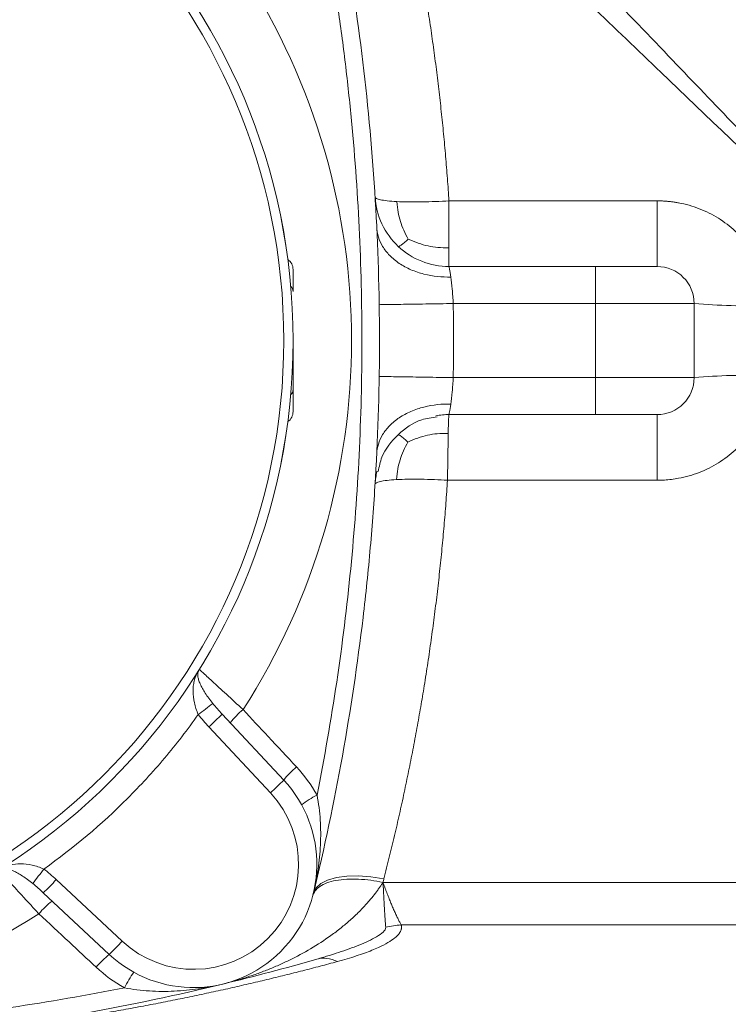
# Model space of a CAD drawing. Header units: millimetres. Extents: x 9 to 1131, y -444 to 1084.
# Tile 23 of 26: x 962 to 1019, y 820 to 900. Entities that reach past the tile are written whole.
import ezdxf

# ---------------------------------------------------------------- set-up
doc = ezdxf.new("R2010")
doc.units = ezdxf.units.MM

msp = doc.modelspace()

# ---------------------------------------------------------------- linework, layer by layer
at = {"color": 7, "linetype": 'Continuous', "lineweight": 15}
for p, q in [((996.484, 885.514), (1013.351, 885.514)), ((996.484, 880.193), (1008.351, 880.193)), ((1008.351, 880.193), (1008.351, 877.193)), ((983.851, 879.943), (983.851, 878.171)), ((996.828, 877.193), (1008.351, 877.193)), ((1008.351, 877.193), (1008.351, 871.193)), ((1016.351, 877.193), (1008.351, 877.193)), ((1016.351, 877.193), (1016.351, 871.193)), ((1008.351, 871.193), (996.828, 871.193)), ((1008.351, 868.193), (1008.351, 871.193)), ((1016.351, 871.193), (1008.351, 871.193)), ((983.851, 870.215), (983.851, 868.443)), ((996.484, 868.193), (996.492, 868.243)), ((1008.351, 868.193), (996.484, 868.193)), ((1013.351, 862.872), (996.364, 862.872)), ((978.108, 843.931), (983.093, 838.585)), ((982.014, 837.543), (977.029, 842.889)), ((964.655, 830.515), (970.001, 825.53)), ((991.139, 830.291), (991.131, 830.288)), ((991.139, 830.291), (1102.109, 830.291)), ((968.959, 824.451), (963.614, 829.436)), ((992.609, 826.845), (1102.109, 826.845))]:
    msp.add_line(p, q, dxfattribs=at)
at = {"color": 7, "linetype": 'Continuous', "lineweight": 15, "flags": 128}
for points in [[(996.484, 885.514), (996.484, 884.974), (996.484, 884.445), (996.484, 883.93), (996.484, 883.434), (996.484, 882.961), (996.484, 882.515), (996.484, 882.099), (996.484, 881.717)], [(1013.351, 885.514), (1013.351, 884.445), (1013.351, 883.434), (1013.351, 882.515), (1013.351, 881.717), (1013.351, 881.067), (1013.351, 880.587), (1013.351, 880.292), (1013.351, 880.193)], [(996.484, 881.717), (996.484, 881.372), (996.484, 881.067), (996.484, 880.805), (996.484, 880.587), (996.484, 880.416), (996.484, 880.292), (996.484, 880.218), (996.484, 880.193)], [(1013.351, 862.872), (1013.351, 863.941), (1013.351, 864.952), (1013.351, 865.872), (1013.351, 866.669), (1013.351, 867.319), (1013.351, 867.799), (1013.351, 868.094), (1013.351, 868.193)], [(985.498, 829.408), (985.701, 829.829), (986.09, 830.189), (986.65, 830.476), (987.364, 830.682), (988.207, 830.797), (989.151, 830.82), (990.164, 830.749), (991.212, 830.586)]]:
    msp.add_lwpolyline(points, dxfattribs=at)
at = {"color": 7, "linetype": 'Continuous', "lineweight": 15}
for radius in [50.5, 50.499, 49.748]:
    msp.add_circle((933.351, 874.193), radius, dxfattribs=at)
for centre, radius, start, end in [((933.351, 874.193), 55.238, 327.2261, 32.7739), ((982.851, 879.943), 1, 0, 55.20488), ((1013.351, 877.193), 3, 0, 90), ((1020.852, 930.15), 53.148, 265.14172, 271.61597), ((1020.852, 818.236), 53.148, 88.38403, 94.85828), ((1013.351, 871.193), 3, 270, 0), ((982.851, 868.443), 1, 304.79512, 0), ((958.461, 868.177), 30.056, 306.10196, 308.91917), ((984.522, 838.687), 7.33, 130.13761, 141.7463), ((962.639, 858.87), 21.505, 312.00217, 315.99753), ((988.829, 834.07), 7.299, 130.11933, 141.79274), ((975.779, 831.765), 10, 227, 43), ((967.624, 853.524), 21.505, 312.00217, 315.99753), ((975.798, 831.746), 8.5, 227, 43), ((989.227, 830.363), 7.791, 116.18058, 126.98586), ((939.367, 849.084), 30.056, 321.08083, 323.89804), ((948.674, 844.905), 21.505, 314.00247, 317.99783), ((968.857, 823.023), 7.33, 128.2537, 139.86239), ((933.351, 874.193), 55.238, 237.2261, 302.7739), ((993.017, 820.179), 6.679, 93.50311, 104.37105), ((954.02, 839.92), 21.505, 314.00247, 317.99783), ((973.474, 818.716), 7.299, 128.20726, 139.88067), ((977.181, 818.317), 7.791, 143.01414, 153.81942)]:
    msp.add_arc(centre, radius, start, end, dxfattribs=at)
at = {"color": 8, "linetype": 'Continuous', "lineweight": 15}
for centre, start, end in [((983.273, 878.147), 2.3097, 47.96561), ((983.273, 870.239), 312.03439, 357.6903)]:
    msp.add_arc(centre, 0.578, start, end, dxfattribs=at)
at = {"color": 7, "linetype": 'Continuous', "lineweight": 15}
for points, knots in [([(985.498, 918.978), (987.286, 911.604), (988.617, 904.197), (990.396, 889.321), (990.845, 881.851), (990.854, 870.6), (990.746, 866.842), (990.415, 861.192), (990.277, 859.307), (989.942, 855.532), (989.746, 853.643), (988.627, 844.234), (987.286, 836.783), (985.498, 829.408)], [0, 0, 0, 0, 0.25, 0.25, 0.5, 0.5, 0.625, 0.625, 0.6875, 0.6875, 0.75, 0.75, 1, 1, 1, 1]), ([(993.396, 919.055), (993.696, 918.742), (994.299, 918.112), (995.21, 917.16), (996.132, 916.197), (997.065, 915.222), (998.009, 914.237), (998.964, 913.24), (999.93, 912.231), (1000.906, 911.212), (1001.893, 910.181), (1002.891, 909.138), (1005.264, 906.661), (1009.158, 902.593), (1014.432, 897.086), (1019.907, 891.367), (1024.113, 886.975), (1027.241, 883.707), (1028.905, 881.97), (1030.539, 880.263), (1032.204, 878.524), (1034.176, 876.465), (1035.592, 874.986), (1036.351, 874.193)], [0, 0, 0, 0, 0.021686, 0.043581, 0.065683, 0.087994, 0.110513, 0.13324, 0.156176, 0.179321, 0.202674, 0.226237, 0.250008, 0.370399, 0.499999, 0.617795, 0.749993, 0.790255, 0.833329, 0.864501, 0.90267, 0.947837, 1, 1, 1, 1]), ([(991.489, 917.148), (991.565, 916.846), (991.716, 916.245), (991.938, 915.338), (992.154, 914.432), (992.366, 913.526), (992.572, 912.62), (992.774, 911.714), (992.97, 910.809), (993.161, 909.904), (993.347, 909.001), (993.528, 908.097), (993.704, 907.195), (993.875, 906.294), (994.041, 905.394), (994.202, 904.496), (994.358, 903.599), (994.508, 902.703), (994.703, 901.506), (994.936, 900.003), (995.196, 898.191), (995.438, 896.379), (995.661, 894.565), (995.864, 892.752), (996.048, 890.941), (996.213, 889.13), (996.36, 887.323), (996.443, 886.116), (996.484, 885.514)], [0, 0, 0, 0, 0.03066, 0.061161, 0.091502, 0.121685, 0.151709, 0.181575, 0.211284, 0.240836, 0.270232, 0.299472, 0.328557, 0.357487, 0.386263, 0.414885, 0.443354, 0.471671, 0.499836, 0.556565, 0.612993, 0.669125, 0.724967, 0.780523, 0.835799, 0.8908, 0.945532, 1, 1, 1, 1]), ([(991.489, 917.148), (995.099, 913.693), (998.76, 910.187), (1006.153, 903.107), (1009.886, 899.533), (1021.152, 888.746), (1028.752, 881.469), (1036.351, 874.193)], [0, 0, 0, 0, 0.25, 0.25, 0.5, 0.5, 1, 1, 1, 1]), ([(985.79, 837.355), (987.009, 843.464), (987.915, 849.582), (989.124, 861.836), (989.427, 867.972), (989.432, 880.262), (989.134, 886.416), (988.378, 894.119), (988.208, 895.66), (987.828, 898.744), (987.618, 900.288), (986.932, 904.909), (986.399, 907.976), (985.79, 911.031)], [0, 0, 0, 0, 0.25, 0.25, 0.5, 0.5, 0.75, 0.75, 0.8125, 0.8125, 0.875, 0.875, 1, 1, 1, 1]), ([(990.495, 885.826), (990.541, 885.072), (990.731, 884.328), (991.372, 882.961), (991.823, 882.34), (992.923, 881.305), (993.571, 880.893), (994.974, 880.337), (995.729, 880.193), (996.484, 880.193)], [0, 0, 0, 0, 0.25, 0.25, 0.5, 0.5, 0.75, 0.75, 1, 1, 1, 1]), ([(990.495, 885.826), (990.497, 885.786), (990.531, 885.747), (990.672, 885.672), (990.78, 885.636), (991.074, 885.571), (991.261, 885.541), (991.71, 885.491), (991.972, 885.471), (992.263, 885.456)], [0, 0, 0, 0, 0.25, 0.25, 0.5, 0.5, 0.75, 0.75, 1, 1, 1, 1]), ([(992.263, 885.456), (992.555, 885.441), (992.877, 885.431), (993.56, 885.422), (993.92, 885.422), (994.655, 885.434), (995.029, 885.445), (995.767, 885.474), (996.132, 885.493), (996.484, 885.514)], [0, 0, 0, 0, 0.25, 0.25, 0.5, 0.5, 0.75, 0.75, 1, 1, 1, 1]), ([(1013.351, 885.514), (1013.449, 885.513), (1013.644, 885.511), (1013.935, 885.497), (1014.226, 885.475), (1014.516, 885.444), (1014.805, 885.404), (1015.283, 885.322), (1015.945, 885.168), (1016.771, 884.891), (1017.566, 884.541), (1018.569, 883.979), (1019.711, 883.107), (1020.66, 882.033), (1021.275, 881.079), (1021.66, 880.321), (1021.966, 879.529), (1022.163, 878.8), (1022.278, 878.151), (1022.34, 877.588), (1022.347, 877.212), (1022.351, 877.023)], [0, 0, 0, 0, 0.021282, 0.042514, 0.063716, 0.084909, 0.106113, 0.127349, 0.190851, 0.254211, 0.317357, 0.380263, 0.505245, 0.629381, 0.691392, 0.753095, 0.814933, 0.876546, 0.917769, 0.958852, 1, 1, 1, 1]), ([(990.631, 883.344), (990.655, 882.848), (990.805, 882.32), (991.262, 881.564), (991.453, 881.319), (991.905, 880.858), (992.167, 880.642), (992.748, 880.253), (993.067, 880.081), (993.741, 879.79), (994.097, 879.67), (995.183, 879.395), (995.929, 879.323), (996.624, 879.34)], [0, 0, 0, 0, 0.25, 0.25, 0.375, 0.375, 0.5, 0.5, 0.625, 0.625, 0.75, 0.75, 1, 1, 1, 1]), ([(996.624, 879.34), (996.585, 879.611), (996.548, 879.826), (996.498, 880.118), (996.484, 880.193), (996.484, 880.193)], [0, 0, 0, 0, 0.5, 0.5, 1, 1, 1, 1]), ([(1008.351, 880.193), (1008.417, 880.193), (1008.548, 880.193), (1008.744, 880.193), (1008.939, 880.193), (1009.134, 880.193), (1009.423, 880.193), (1009.805, 880.193), (1010.268, 880.193), (1010.712, 880.193), (1011.273, 880.193), (1011.91, 880.193), (1012.431, 880.193), (1012.768, 880.193), (1012.978, 880.193), (1013.144, 880.193), (1013.25, 880.193), (1013.312, 880.193), (1013.345, 880.193), (1013.349, 880.193), (1013.351, 880.193)], [0, 0, 0, 0, 0.025064, 0.050064, 0.07504, 0.100029, 0.125071, 0.18755, 0.2501, 0.312579, 0.375129, 0.500007, 0.624885, 0.687364, 0.749914, 0.812393, 0.874943, 0.916612, 0.958238, 1, 1, 1, 1]), ([(996.828, 877.193), (996.81, 877.594), (996.78, 877.993), (996.707, 878.728), (996.664, 879.063), (996.624, 879.34)], [0, 0, 0, 0, 0.5, 0.5, 1, 1, 1, 1]), ([(990.829, 877.101), (990.829, 877.101), (990.86, 877.102), (990.998, 877.104), (991.104, 877.105), (991.396, 877.11), (991.583, 877.113), (992.031, 877.12), (992.293, 877.124), (992.879, 877.133), (993.202, 877.138), (993.888, 877.148), (994.251, 877.154), (994.989, 877.165), (995.365, 877.171), (996.108, 877.182), (996.475, 877.188), (996.828, 877.193)], [0, 0, 0, 0, 0.125, 0.125, 0.25, 0.25, 0.375, 0.375, 0.5, 0.5, 0.625, 0.625, 0.75, 0.75, 0.875, 0.875, 1, 1, 1, 1]), ([(983.851, 874.193), (983.851, 873.797), (983.851, 873.401), (983.851, 872.807), (983.851, 872.609), (983.851, 872.214), (983.851, 872.017), (983.851, 871.624), (983.851, 871.43), (983.851, 871.165), (983.851, 871.084), (983.851, 870.936), (983.851, 870.871), (983.851, 870.701), (983.851, 870.623), (983.851, 870.46), (983.851, 870.365), (983.851, 870.215)], [0, 0, 0, 0, 0.25, 0.25, 0.375, 0.375, 0.5, 0.5, 0.625, 0.625, 0.6875, 0.6875, 0.75, 0.75, 0.875, 0.875, 1, 1, 1, 1]), ([(990.829, 871.285), (990.829, 871.285), (990.86, 871.284), (990.998, 871.282), (991.104, 871.281), (991.396, 871.276), (991.583, 871.273), (992.031, 871.266), (992.293, 871.262), (992.879, 871.253), (993.202, 871.249), (993.888, 871.238), (994.251, 871.232), (994.989, 871.221), (995.365, 871.215), (996.108, 871.204), (996.475, 871.198), (996.828, 871.193)], [0, 0, 0, 0, 0.125, 0.125, 0.25, 0.25, 0.375, 0.375, 0.5, 0.5, 0.625, 0.625, 0.75, 0.75, 0.875, 0.875, 1, 1, 1, 1]), ([(1022.351, 871.363), (1022.35, 871.268), (1022.348, 871.08), (1022.333, 870.798), (1022.308, 870.517), (1022.273, 870.236), (1022.229, 869.957), (1022.138, 869.495), (1021.966, 868.857), (1021.66, 868.065), (1021.275, 867.307), (1020.66, 866.353), (1019.711, 865.279), (1018.57, 864.407), (1017.566, 863.845), (1016.771, 863.495), (1015.945, 863.218), (1015.189, 863.041), (1014.517, 862.938), (1013.935, 862.883), (1013.546, 862.876), (1013.351, 862.872)], [0, 0, 0, 0, 0.020596, 0.041151, 0.061691, 0.08224, 0.102826, 0.123472, 0.185078, 0.246923, 0.308619, 0.370637, 0.494772, 0.619753, 0.682651, 0.745805, 0.80915, 0.872667, 0.915093, 0.957483, 1, 1, 1, 1]), ([(996.624, 869.048), (996.664, 869.325), (996.707, 869.659), (996.78, 870.393), (996.81, 870.793), (996.828, 871.193)], [0, 0, 0, 0, 0.5, 0.5, 1, 1, 1, 1]), ([(996.624, 869.048), (995.93, 869.064), (995.183, 868.993), (994.097, 868.718), (993.742, 868.598), (993.067, 868.307), (992.748, 868.135), (992.167, 867.747), (991.905, 867.531), (991.453, 867.07), (991.262, 866.825), (990.805, 866.07), (990.655, 865.542), (990.631, 865.046)], [0, 0, 0, 0, 0.25, 0.25, 0.375, 0.375, 0.5, 0.5, 0.625, 0.625, 0.75, 0.75, 1, 1, 1, 1]), ([(995.428, 868.099), (995.606, 868.128), (995.956, 868.183), (996.311, 868.199), (996.486, 868.207)], [0, 0, 0, 0, 0.507153, 1, 1, 1, 1]), ([(996.484, 868.193), (996.474, 868.193), (996.464, 868.079), (996.444, 867.572), (996.434, 867.177), (996.424, 866.669)], [0, 0, 0, 0, 0.5, 0.5, 1, 1, 1, 1]), ([(1013.351, 868.193), (1013.35, 868.193), (1013.349, 868.193), (1013.337, 868.193), (1013.318, 868.193), (1013.291, 868.193), (1013.239, 868.193), (1013.144, 868.193), (1012.978, 868.193), (1012.768, 868.193), (1012.431, 868.193), (1011.91, 868.193), (1011.274, 868.193), (1010.712, 868.193), (1010.268, 868.193), (1009.805, 868.193), (1009.381, 868.193), (1009.005, 868.193), (1008.679, 868.193), (1008.46, 868.193), (1008.351, 868.193)], [0, 0, 0, 0, 0.025064, 0.050064, 0.07504, 0.100029, 0.125071, 0.18755, 0.2501, 0.312579, 0.375129, 0.500007, 0.624885, 0.687364, 0.749914, 0.812393, 0.874943, 0.916612, 0.958238, 1, 1, 1, 1]), ([(990.753, 863.573), (990.831, 863.971), (991.054, 865.113), (992.304, 866.637), (993.919, 867.8), (995.093, 867.953), (995.516, 868.008)], [0, 0, 0, 0, 0.1729713, 0.4957489, 0.8185265, 1, 1, 1, 1]), ([(996.424, 866.669), (996.414, 866.161), (996.404, 865.543), (996.384, 864.227), (996.374, 863.534), (996.364, 862.872)], [0, 0, 0, 0, 0.5, 0.5, 1, 1, 1, 1]), ([(990.497, 862.601), (990.511, 862.761), (990.537, 863.079), (990.614, 863.432), (990.653, 863.608)], [0, 0, 0, 0, 0.5019616, 1, 1, 1, 1]), ([(992.228, 862.926), (991.942, 862.911), (991.686, 862.891), (991.246, 862.841), (991.063, 862.812), (990.774, 862.748), (990.669, 862.712), (990.53, 862.638), (990.497, 862.6), (990.495, 862.56)], [0, 0, 0, 0, 0.25, 0.25, 0.5, 0.5, 0.75, 0.75, 1, 1, 1, 1]), ([(996.364, 862.872), (996.344, 862.565), (996.303, 861.95), (996.235, 861.028), (996.163, 860.105), (996.086, 859.181), (996.004, 858.257), (995.916, 857.332), (995.824, 856.406), (995.727, 855.481), (995.625, 854.555), (995.518, 853.629), (995.406, 852.703), (995.288, 851.776), (995.166, 850.85), (995.039, 849.924), (994.907, 848.999), (994.77, 848.074), (994.628, 847.149), (994.438, 845.957), (994.194, 844.497), (993.887, 842.769), (993.562, 841.035), (993.218, 839.298), (992.854, 837.557), (992.472, 835.813), (992.071, 834.068), (991.652, 832.321), (991.359, 831.166), (991.212, 830.586)], [0, 0, 0, 0, 0.027183, 0.054434, 0.081753, 0.10914, 0.136597, 0.164124, 0.191722, 0.219391, 0.247133, 0.274948, 0.302836, 0.330799, 0.358837, 0.38695, 0.41514, 0.443407, 0.471751, 0.500174, 0.553409, 0.607209, 0.661581, 0.716527, 0.772051, 0.828157, 0.884848, 0.942128, 1, 1, 1, 1]), ([(996.364, 862.872), (996.019, 862.893), (995.662, 862.911), (994.938, 862.939), (994.572, 862.949), (993.852, 862.96), (993.499, 862.961), (992.83, 862.951), (992.514, 862.941), (992.228, 862.926)], [0, 0, 0, 0, 0.25, 0.25, 0.5, 0.5, 0.75, 0.75, 1, 1, 1, 1]), ([(976.17, 843.893), (976.023, 844.208), (975.921, 844.525), (975.78, 845.164), (975.746, 845.468), (975.744, 845.911), (975.751, 846.056), (975.783, 846.336), (975.806, 846.471), (975.87, 846.735), (975.91, 846.863), (975.984, 847.053), (976.011, 847.116), (976.072, 847.244), (976.105, 847.308), (976.143, 847.377)], [0, 0, 0, 0, 0.25, 0.25, 0.5, 0.5, 0.625, 0.625, 0.75, 0.75, 0.875, 0.875, 0.9375, 0.9375, 1, 1, 1, 1]), ([(976.25, 847.548), (976.237, 847.527), (976.226, 847.508), (976.21, 847.477), (976.203, 847.464), (976.185, 847.427), (976.176, 847.405), (976.153, 847.34), (976.143, 847.3), (976.123, 847.174), (976.123, 847.088), (976.144, 846.903), (976.166, 846.804), (976.23, 846.595), (976.272, 846.483), (976.375, 846.251), (976.436, 846.131), (976.575, 845.881), (976.653, 845.751), (976.913, 845.35), (977.114, 845.075), (977.342, 844.793)], [0, 0, 0, 0, 0.015625, 0.015625, 0.03125, 0.03125, 0.0625, 0.0625, 0.125, 0.125, 0.25, 0.25, 0.375, 0.375, 0.5, 0.5, 0.625, 0.625, 0.75, 0.75, 1, 1, 1, 1]), ([(976.25, 847.548), (976.253, 847.545), (976.278, 847.522), (976.374, 847.434), (976.444, 847.371), (976.625, 847.206), (976.737, 847.104), (976.996, 846.867), (977.143, 846.733), (977.472, 846.433), (977.652, 846.267), (978.034, 845.917), (978.236, 845.731), (978.879, 845.139), (979.329, 844.725), (979.796, 844.291)], [0, 0, 0, 0, 0.125, 0.125, 0.25, 0.25, 0.375, 0.375, 0.5, 0.5, 0.625, 0.625, 0.75, 0.75, 1, 1, 1, 1]), ([(979.796, 844.291), (980.478, 843.561), (981.159, 842.831), (981.84, 842.101), (982.602, 841.284), (983.363, 840.468), (984.125, 839.652)], [0, 0, 0, 0, 0.003, 0.003, 0.003, 0.006353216, 0.006353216, 0.006353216, 0.006353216]), ([(976.17, 843.893), (975.308, 842.674), (974.391, 841.49), (972.473, 839.218), (971.471, 838.129), (968.338, 834.998), (966.081, 833.093), (963.651, 831.374)], [0, 0, 0, 0, 0.25, 0.25, 0.5, 0.5, 1, 1, 1, 1]), ([(985.79, 837.355), (985.928, 836.68), (986.011, 836.008), (986.097, 834.663), (986.099, 833.989), (986.036, 832.66), (985.971, 832.003), (985.827, 831.024), (985.772, 830.699), (985.646, 830.052), (985.575, 829.728), (985.498, 829.408)], [0, 0, 0, 0, 0.25, 0.25, 0.5, 0.5, 0.75, 0.75, 0.875, 0.875, 1, 1, 1, 1]), ([(962.751, 830.202), (962.469, 830.43), (962.195, 830.631), (961.794, 830.89), (961.664, 830.969), (961.414, 831.108), (961.293, 831.169), (961.061, 831.272), (960.949, 831.315), (960.74, 831.378), (960.642, 831.4), (960.457, 831.421), (960.37, 831.421), (960.244, 831.401), (960.203, 831.391), (960.139, 831.368), (960.117, 831.359), (960.08, 831.341), (960.066, 831.334), (960.036, 831.318), (960.017, 831.307), (959.997, 831.294)], [0, 0, 0, 0, 0.25, 0.25, 0.375, 0.375, 0.5, 0.5, 0.625, 0.625, 0.75, 0.75, 0.875, 0.875, 0.9375, 0.9375, 0.96875, 0.96875, 0.984375, 0.984375, 1, 1, 1, 1]), ([(960.167, 831.401), (960.237, 831.44), (960.301, 831.473), (960.428, 831.533), (960.49, 831.56), (960.68, 831.634), (960.809, 831.674), (961.209, 831.771), (961.485, 831.801), (962.07, 831.798), (962.382, 831.764), (963.012, 831.625), (963.338, 831.52), (963.651, 831.374)], [0, 0, 0, 0, 0.0625, 0.0625, 0.125, 0.125, 0.25, 0.25, 0.5, 0.5, 0.75, 0.75, 1, 1, 1, 1]), ([(963.253, 827.748), (963.036, 827.982), (962.824, 828.211), (962.407, 828.663), (962.201, 828.886), (961.81, 829.311), (961.625, 829.513), (961.274, 829.895), (961.108, 830.077), (960.809, 830.403), (960.676, 830.549), (960.498, 830.744), (960.442, 830.805), (960.341, 830.916), (960.296, 830.966), (960.173, 831.101), (960.11, 831.17), (960.022, 831.266), (959.999, 831.292), (959.997, 831.294)], [0, 0, 0, 0, 0.125, 0.125, 0.25, 0.25, 0.375, 0.375, 0.5, 0.5, 0.625, 0.625, 0.6875, 0.6875, 0.75, 0.75, 0.875, 0.875, 1, 1, 1, 1]), ([(991.131, 830.288), (990.496, 830.424), (989.818, 830.519), (988.5, 830.582), (987.863, 830.548), (986.777, 830.342), (986.332, 830.17), (985.703, 829.738), (985.518, 829.478), (985.447, 829.209)], [0, 0, 0, 0, 0.25, 0.25, 0.5, 0.5, 0.75, 0.75, 1, 1, 1, 1]), ([(991.131, 830.288), (991.085, 830.215), (990.991, 830.065), (990.839, 829.84), (990.674, 829.609), (990.497, 829.373), (990.308, 829.132), (990.105, 828.886), (989.752, 828.478), (989.214, 827.906), (988.493, 827.231), (987.719, 826.582), (986.668, 825.789), (985.286, 824.892), (983.859, 824.127), (982.691, 823.583), (981.803, 823.21), (980.902, 822.868), (979.988, 822.56), (979.067, 822.282), (978.445, 822.125), (978.136, 822.047)], [0, 0, 0, 0, 0.015544, 0.031864, 0.048967, 0.066858, 0.085542, 0.105023, 0.125305, 0.185022, 0.250705, 0.31036, 0.375978, 0.501056, 0.625973, 0.688393, 0.750761, 0.812805, 0.875427, 0.938168, 1, 1, 1, 1]), ([(991.139, 830.291), (991.179, 829.517), (991.216, 828.802), (991.291, 827.566), (991.327, 827.043), (991.359, 826.649)], [0, 0, 0, 0, 0.5, 0.5, 1, 1, 1, 1]), ([(991.139, 830.291), (991.169, 830.208), (991.229, 830.044), (991.316, 829.808), (991.4, 829.581), (991.482, 829.366), (991.561, 829.161), (991.638, 828.967), (991.711, 828.783), (991.782, 828.609), (991.85, 828.445), (991.948, 828.212), (992.074, 827.924), (992.223, 827.597), (992.362, 827.311), (992.49, 827.059), (992.57, 826.915), (992.609, 826.845)], [0, 0, 0, 0, 0.05654, 0.111626, 0.165259, 0.217439, 0.268165, 0.317438, 0.365258, 0.411625, 0.45654, 0.500003, 0.607944, 0.711906, 0.811897, 0.907924, 1, 1, 1, 1]), ([(967.892, 823.419), (967.162, 824.101), (966.432, 824.782), (965.702, 825.463), (964.885, 826.225), (964.069, 826.986), (963.253, 827.748)], [0, 0, 0, 0, 0.003, 0.003, 0.003, 0.006353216, 0.006353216, 0.006353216, 0.006353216]), ([(991.359, 826.649), (991.37, 826.523), (991.28, 826.388), (991.007, 826.13), (990.823, 826.004), (990.413, 825.763), (990.185, 825.646), (989.705, 825.422), (989.452, 825.313), (988.669, 824.998), (988.114, 824.8), (987.259, 824.517), (986.97, 824.425), (986.53, 824.291), (986.383, 824.246), (986.161, 824.181), (986.087, 824.159), (985.938, 824.115), (985.861, 824.093), (985.789, 824.073)], [0, 0, 0, 0, 0.125, 0.125, 0.25, 0.25, 0.375, 0.375, 0.5, 0.5, 0.75, 0.75, 0.875, 0.875, 0.9375, 0.9375, 0.96875, 0.96875, 1, 1, 1, 1]), ([(992.609, 826.845), (992.617, 826.819), (992.632, 826.767), (992.642, 826.688), (992.641, 826.608), (992.631, 826.527), (992.609, 826.445), (992.578, 826.362), (992.508, 826.225), (992.365, 826.032), (992.049, 825.736), (991.533, 825.388), (990.885, 825.059), (990.234, 824.779), (989.627, 824.548), (988.958, 824.319), (988.228, 824.092), (987.711, 823.948), (987.445, 823.875)], [0, 0, 0, 0, 0.019218, 0.038638, 0.058326, 0.078347, 0.09876, 0.119624, 0.140992, 0.204084, 0.272065, 0.389211, 0.520641, 0.606504, 0.697165, 0.792847, 0.893738, 1, 1, 1, 1]), ([(985.789, 824.073), (986.042, 824.145), (986.314, 824.166), (986.874, 824.099), (987.162, 824.011), (987.445, 823.875)], [0, 0, 0, 0, 0.5, 0.5, 1, 1, 1, 1]), ([(987.445, 823.875), (986.98, 823.75), (986.042, 823.497), (984.623, 823.13), (983.183, 822.767), (981.723, 822.411), (980.241, 822.06), (978.738, 821.717), (977.214, 821.381), (975.669, 821.052), (974.102, 820.732), (972.515, 820.42), (970.907, 820.117), (969.277, 819.824), (967.626, 819.539), (966.518, 819.36), (965.961, 819.27)], [0, 0, 0, 0, 0.065387, 0.131702, 0.198947, 0.267122, 0.336225, 0.406259, 0.477222, 0.549115, 0.621937, 0.69569, 0.770372, 0.845985, 0.922527, 1, 1, 1, 1]), ([(978.136, 822.047), (970.762, 820.258), (963.355, 818.928), (948.479, 817.148), (941.01, 816.699), (929.758, 816.69), (926, 816.798), (920.35, 817.129), (918.465, 817.268), (914.69, 817.602), (912.801, 817.798), (903.392, 818.917), (895.941, 820.258), (888.566, 822.047)], [0, 0, 0, 0, 0.25, 0.25, 0.5, 0.5, 0.625, 0.625, 0.6875, 0.6875, 0.75, 0.75, 1, 1, 1, 1]), ([(970.189, 821.754), (970.864, 821.616), (971.536, 821.533), (972.881, 821.447), (973.556, 821.445), (974.884, 821.508), (975.542, 821.574), (976.52, 821.717), (976.845, 821.772), (977.492, 821.898), (977.816, 821.969), (978.136, 822.047)], [0, 0, 0, 0, 0.25, 0.25, 0.5, 0.5, 0.75, 0.75, 0.875, 0.875, 1, 1, 1, 1]), ([(896.513, 821.754), (902.622, 820.536), (908.741, 819.629), (920.995, 818.42), (927.131, 818.117), (939.42, 818.112), (945.574, 818.41), (953.277, 819.166), (954.819, 819.337), (957.902, 819.716), (959.446, 819.926), (964.067, 820.612), (967.134, 821.145), (970.189, 821.754)], [0, 0, 0, 0, 0.25, 0.25, 0.5, 0.5, 0.75, 0.75, 0.8125, 0.8125, 0.875, 0.875, 1, 1, 1, 1])]:
    msp.add_open_spline(points, degree=3, knots=knots, dxfattribs=at)
for points in [[(993.19, 882.406), (993.057, 882.637), (992.811, 883.128), (992.534, 883.854), (992.355, 884.574), (992.29, 885.125), (992.263, 885.456)], [(993.19, 882.406), (993.064, 882.298), (992.833, 882.105), (992.581, 881.908), (992.43, 881.811), (992.386, 881.81), (992.373, 881.822)], [(993.19, 882.406), (993.45, 882.285), (993.998, 882.067), (994.796, 881.841), (995.568, 881.723), (996.143, 881.71), (996.484, 881.717)], [(996.828, 871.193), (996.859, 873.193), (996.859, 875.193), (996.828, 877.193)], [(993.161, 865.973), (993.418, 866.095), (993.962, 866.313), (994.752, 866.54), (995.516, 866.66), (996.086, 866.674), (996.424, 866.669)], [(993.161, 865.973), (993.028, 865.743), (992.78, 865.252), (992.501, 864.526), (992.321, 863.807), (992.255, 863.256), (992.228, 862.926)], [(977.342, 844.793), (977.582, 844.497), (977.842, 844.216), (978.108, 843.931)], [(977.029, 842.889), (976.729, 843.212), (976.434, 843.539), (976.17, 843.893)], [(984.125, 839.652), (984.775, 838.955), (985.33, 838.19), (985.79, 837.355)], [(963.651, 831.374), (964.005, 831.111), (964.333, 830.816), (964.655, 830.515)], [(991.131, 830.288), (991.159, 830.387), (991.186, 830.486), (991.212, 830.586)], [(963.614, 829.436), (963.329, 829.702), (963.047, 829.962), (962.751, 830.202)], [(970.189, 821.754), (969.354, 822.214), (968.589, 822.769), (967.892, 823.419)], [(978.136, 822.047), (980.705, 822.67), (983.256, 823.345), (985.789, 824.073)]]:
    msp.add_open_spline(points, degree=3, dxfattribs=at)
at = {"color": 8, "linetype": 'Continuous', "lineweight": 15}
for points, knots in [([(996.492, 868.243), (996.499, 868.277), (996.515, 868.356), (996.585, 868.798), (996.624, 869.048)], [0, 0, 0, 0, 0.435362, 1, 1, 1, 1]), ([(993.161, 865.973), (992.911, 866.191), (992.528, 866.523), (992.452, 866.536), (992.426, 866.54)], [0, 0, 0, 0, 0.65357, 1, 1, 1, 1])]:
    msp.add_open_spline(points, degree=3, knots=knots, dxfattribs=at)

doc.saveas('drawing.dxf')
